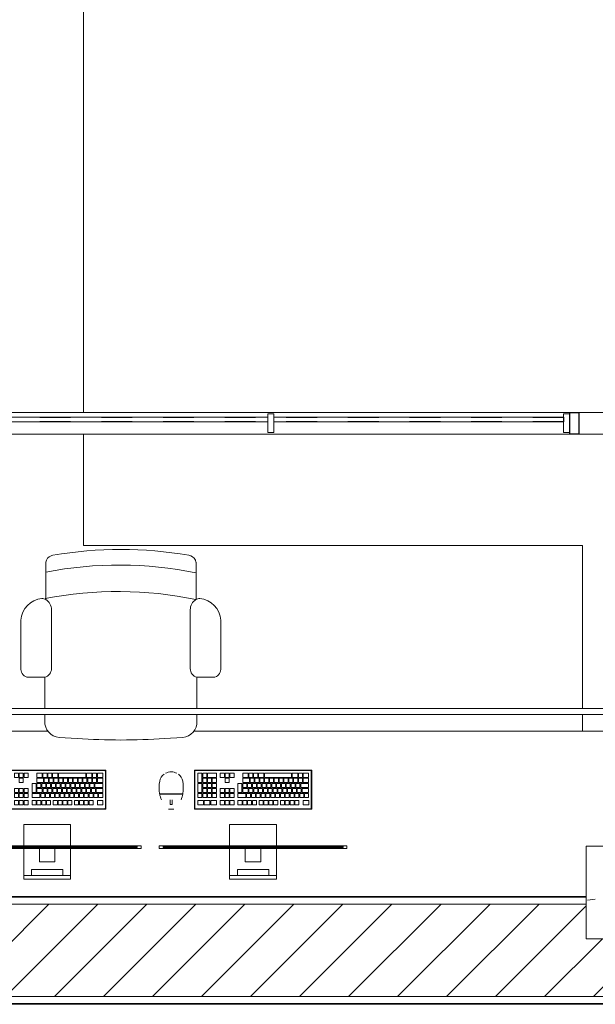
# Model space of a CAD drawing. Header units: metres. Extents: x 1.7 to 42.3, y -72.9 to -47.6.
# Tile 91 of 216: x 13.2 to 15.1, y -71.9 to -68.7. Entities that reach past the tile are written whole.
import ezdxf

# ---------------------------------------------------------------- set-up
doc = ezdxf.new("R2010")
doc.units = ezdxf.units.M
doc.linetypes.add('Traço', pattern=[0.006, 0.003, -0.003])
doc.linetypes.add('Traço_2_', pattern=[0.006, 0.003, -0.003])
for name, color, linetype, lineweight in [('A-FLOR', 7, 'Continuous', 18), ('A-GENM', 7, 'Continuous', 18), ('A-GLAZ', 7, 'Continuous', 18), ('A-WALL', 7, 'Continuous', 18), ('A-WALL-PATT', 7, 'Continuous', 18), ('I-FURN', 7, 'Continuous', 18), ('I-WALL', 7, 'Continuous', 18), ('S-COLS', 7, 'Continuous', 18)]:
    doc.layers.add(name, color=color, linetype=linetype, lineweight=lineweight)
doc.layers.add('A-GLAZ-HDLN', color=7, linetype='Traço', lineweight=25, true_color=0x00007f)
pattern_1 = [(50, (21.555, -62.9), (0.546555, -0.047815), [0.05715, -0.62865]), (355, (21.555, -62.9), (-0.105728, 0.573166), [0.04572, -0.50292]), (100.451, (21.601, -62.904), (0.440828, 0.52535), [0.04857, -0.53427]), (46.184, (21.555, -62.748), (0.813237, -0.12613), [0.08573, -0.94298]), (96.636, (21.623, -62.758), (0.71221, 0.742287), [0.07286, -0.80141]), (351.184, (21.555, -62.748), (0.712217, 0.742274), [0.06858, -0.75438]), (21, (21.631, -62.786), (0.454846, -0.306795), [0.05715, -0.62865]), (326, (21.631, -62.786), (0.185405, 0.55256), [0.04572, -0.50292]), (71.451, (21.669, -62.811), (0.64025, 0.245763), [0.04857, -0.53427]), (37.5, (21.555, -62.9), (0.009261, 0.2536672), [0.02515, -0.47168, 0.02515, -0.48539, -0.50482]), (37.5, (21.555, -62.9), (0.009261, 0.2536672), [-1.007, 0.02515, -0.47968]), (7.5, (21.555, -62.9), (0.200456, 0.300546), [0.02515, -0.26594, 0.02515, -0.46025, -0.1924]), (7.5, (21.555, -62.9), (0.200456, 0.300546), [-0.77648, 0.02515, -0.16726]), (327.5, (21.385, -62.9), (0.4067682, -0.0171882), [0.02515, -0.16535, 0.02515, -0.56921, -0.78867]), (327.5, (21.385, -62.9), (0.4067682, -0.0171882), [-0.78486, 0.02515, -0.76352]), (317.5, (21.309, -62.9), (0.444383, 0.076279), [0.02515, -0.2225, 0.02515, -0.36957, -0.56007]), (317.5, (21.309, -62.9), (0.444383, 0.076279), [-0.64237, 0.02515, -0.53492])]

# ---------------------------------------------------------------- blocks, each defined once
blk = doc.blocks.new('CADEIRA GIRATÓRIA OPERACIONAL COM BRAÇO - High Back Fully Upholstered-V5-2PAV - FRIGORÍFICA')
at = {"layer": 'I-FURN', "color": 253, "true_color": 0xaaaaaa}
for p, q in [((-0.1421, -0.0052), (-0.2007, -0.0078)), ((0.2007, -0.0078), (0.1421, -0.0052)), ((-0.2469, -0.0612), (-0.2469, -0.0823)), ((0.2469, -0.0823), (0.2469, -0.0612)), ((-0.2469, -0.1023), (-0.2469, -0.2036)), ((0.2469, -0.2036), (0.2469, -0.1023)), ((-0.2469, -0.2036), (-0.3007, -0.2036)), ((0.3007, -0.2036), (0.2469, -0.2036)), ((-0.3242, -0.2293), (-0.3242, -0.3887)), ((-0.2252, -0.2315), (-0.2252, -0.4225)), ((0.2252, -0.2315), (0.2252, -0.4225)), ((0.3242, -0.3887), (0.3242, -0.2293)), ((-0.2439, -0.4559), (-0.2439, -0.5772)), ((0.2439, -0.5772), (0.2439, -0.4559))]:
    blk.add_line(p, q, dxfattribs=at)
for centre, radius, start, end in [((0, -1.953), 1.953, 85.8275, 94.1725), ((-0.195, -0.0595), 0.052, 96.2753, 181.8688), ((0.195, -0.0595), 0.052, 358.1312, 83.7247), ((-0.2983, -0.2293), 0.0259, 95.2759, 180), ((-0.2539, -0.2315), 0.0287, 360, 75.9119), ((0.2539, -0.2315), 0.0287, 104.0881, 180), ((0.2983, -0.2293), 0.0259, 360, 84.7241), ((-0.2492, -0.3843), 0.0751, 183.3831, 264.7806), ((0.2492, -0.3843), 0.0751, 275.2194, 356.6169), ((-0.2643, -0.4225), 0.0391, 301.4893, 360), ((0.2643, -0.4225), 0.0391, 180, 238.5107), ((-0.2543, -0.4408), 0.0184, 264.7806, 304.7545), ((0.0083, 0.7541), 1.236, 258.2294, 281.0827), ((0.2543, -0.4408), 0.0184, 235.2455, 275.2194), ((0.2543, -0.4408), 0.0184, 235.2455, 275.2194), ((0.0063, 0.6682), 1.236, 258.3229, 281.0827), ((-0.2192, -0.5734), 0.0249, 188.7931, 252.7089), ((-0.1985, -0.5252), 0.0773, 248.6542, 253.5306), ((0, 0.6572), 1.2757, 260.0509, 279.9491), ((0.1985, -0.5252), 0.0773, 286.4694, 291.3458), ((0.2192, -0.5734), 0.0249, 287.2911, 351.2069)]:
    blk.add_arc(centre, radius, start, end, dxfattribs=at)
blk = doc.blocks.new('COMPUTADOR_ TECLADO_MONITOR_MOUSE - Keyboard-2902647-2PAV - FRIGORÍFICA')
at = {"layer": 'A-GENM', "color": 253, "true_color": 0xaaaaaa}
for p, q in [((0.0762, 0.2274), (-0.0762, 0.2274)), ((-0.0762, 0.2274), (-0.0762, 0.2147)), ((0.0762, 0.2147), (0.0762, 0.2274)), ((-0.0762, 0.2147), (0.0762, 0.2147)), ((-0.0762, 0.2084), (-0.0762, 0.2147)), ((-0.0762, 0.1278), (-0.0762, 0.2084)), ((0.0508, 0.2147), (-0.0508, 0.2147)), ((-0.0508, 0.2147), (-0.0508, 0.1957)), ((-0.0508, 0.1957), (0.0508, 0.1957)), ((0.0508, 0.1957), (0.0508, 0.2147)), ((0.0762, 0.2147), (0.0762, 0.2084)), ((0.0762, 0.2084), (0.0762, 0.1278)), ((0.0254, 0.1711), (-0.0254, 0.1711)), ((-0.0254, 0.1711), (-0.0254, 0.1278)), ((0.0254, 0.1278), (0.0254, 0.1711)), ((0.3048, 0.1278), (-0.3048, 0.1278)), ((-0.3048, 0.1278), (-0.3048, 0.1183)), ((-0.3048, 0.1183), (-0.2921, 0.1183)), ((-0.2921, 0.1183), (-0.2921, 0.1246)), ((-0.2921, 0.1246), (0.2921, 0.1246)), ((0.2921, 0.1246), (-0.2921, 0.1246)), ((-0.2921, 0.1246), (-0.2921, 0.1214)), ((-0.2921, 0.1214), (0.2921, 0.1214)), ((0.2921, 0.1183), (-0.2921, 0.1183)), ((-0.0762, 0.0496), (-0.0762, 0.1183)), ((-0.0254, 0.1278), (0.0254, 0.1278)), ((0.0762, 0.1183), (0.0762, 0.0496)), ((0.2921, 0.1246), (0.2921, 0.1183)), ((0.2921, 0.1214), (0.2921, 0.1246)), ((0.2921, 0.1183), (0.3048, 0.1183)), ((0.3048, 0.1183), (0.3048, 0.1278)), ((-0.0762, 0.0496), (0.0762, 0.0496)), ((-0.1905, 0), (0.1905, 0)), ((-0.1905, -0.127), (-0.1905, 0)), ((-0.1889, -0.0032), (-0.1889, -0.1238)), ((0.1873, -0.0016), (-0.1873, -0.0016)), ((-0.1632, -0.0146), (-0.1808, -0.0146)), ((-0.1808, -0.0146), (-0.1808, -0.0285)), ((-0.1808, -0.0285), (-0.1632, -0.0285)), ((-0.1632, -0.0285), (-0.1632, -0.0146)), ((-0.1358, -0.0146), (-0.149, -0.0146)), ((-0.149, -0.0146), (-0.149, -0.0285)), ((-0.149, -0.0285), (-0.1358, -0.0285)), ((-0.1358, -0.0285), (-0.1358, -0.0146)), ((-0.1201, -0.0146), (-0.1333, -0.0146)), ((-0.1333, -0.0146), (-0.1333, -0.0285)), ((-0.1333, -0.0285), (-0.1201, -0.0285)), ((-0.1201, -0.0285), (-0.1201, -0.0146)), ((-0.1044, -0.0146), (-0.1177, -0.0146)), ((-0.1177, -0.0146), (-0.1177, -0.0285)), ((-0.1177, -0.0285), (-0.1044, -0.0285)), ((-0.1044, -0.0285), (-0.1044, -0.0146)), ((-0.0887, -0.0146), (-0.102, -0.0146)), ((-0.102, -0.0146), (-0.102, -0.0285)), ((-0.102, -0.0285), (-0.0887, -0.0285)), ((-0.0887, -0.0285), (-0.0887, -0.0146)), ((-0.0668, -0.0146), (-0.0801, -0.0146)), ((-0.0801, -0.0146), (-0.0801, -0.0285)), ((-0.0801, -0.0285), (-0.0668, -0.0285)), ((-0.0668, -0.0285), (-0.0668, -0.0146)), ((-0.0512, -0.0146), (-0.0644, -0.0146)), ((-0.0644, -0.0146), (-0.0644, -0.0285)), ((-0.0644, -0.0285), (-0.0512, -0.0285)), ((-0.0512, -0.0285), (-0.0512, -0.0146)), ((-0.0355, -0.0146), (-0.0488, -0.0146)), ((-0.0488, -0.0146), (-0.0488, -0.0285)), ((-0.0488, -0.0285), (-0.0355, -0.0285)), ((-0.0355, -0.0285), (-0.0355, -0.0146)), ((-0.0198, -0.0146), (-0.0331, -0.0146)), ((-0.0331, -0.0146), (-0.0331, -0.0285)), ((-0.0331, -0.0285), (-0.0198, -0.0285)), ((-0.0198, -0.0285), (-0.0198, -0.0146)), ((0.0021, -0.0146), (-0.0112, -0.0146)), ((-0.0112, -0.0146), (-0.0112, -0.0285)), ((-0.0112, -0.0285), (0.0021, -0.0285)), ((0.0021, -0.0285), (0.0021, -0.0146)), ((0.0177, -0.0146), (0.0045, -0.0146)), ((0.0045, -0.0146), (0.0045, -0.0285)), ((0.0045, -0.0285), (0.0177, -0.0285)), ((0.0177, -0.0285), (0.0177, -0.0146)), ((0.0334, -0.0146), (0.0202, -0.0146)), ((0.0202, -0.0146), (0.0202, -0.0285)), ((0.0202, -0.0285), (0.0334, -0.0285)), ((0.0334, -0.0285), (0.0334, -0.0146)), ((0.0491, -0.0146), (0.0358, -0.0146)), ((0.0358, -0.0146), (0.0358, -0.0285)), ((0.0358, -0.0285), (0.0491, -0.0285)), ((0.0491, -0.0285), (0.0491, -0.0146)), ((0.075, -0.0146), (0.0617, -0.0146)), ((0.0617, -0.0146), (0.0617, -0.0285)), ((0.0617, -0.0285), (0.075, -0.0285)), ((0.075, -0.0285), (0.075, -0.0146)), ((0.0906, -0.0146), (0.0774, -0.0146)), ((0.0774, -0.0146), (0.0774, -0.0285)), ((0.0774, -0.0285), (0.0906, -0.0285)), ((0.0906, -0.0285), (0.0906, -0.0146)), ((0.1063, -0.0146), (0.093, -0.0146)), ((0.093, -0.0146), (0.093, -0.0285)), ((0.093, -0.0285), (0.1063, -0.0285)), ((0.1063, -0.0285), (0.1063, -0.0146)), ((0.1372, -0.0146), (0.1188, -0.0146)), ((0.1188, -0.0146), (0.1188, -0.0285)), ((0.1188, -0.0285), (0.1372, -0.0285)), ((0.1372, -0.0285), (0.1372, -0.0146)), ((0.1581, -0.0146), (0.1398, -0.0146)), ((0.1398, -0.0146), (0.1398, -0.0285)), ((0.1398, -0.0285), (0.1581, -0.0285)), ((0.1581, -0.0285), (0.1581, -0.0146)), ((0.1791, -0.0146), (0.1607, -0.0146)), ((0.1607, -0.0146), (0.1607, -0.0285)), ((0.1607, -0.0285), (0.1791, -0.0285)), ((0.1791, -0.0285), (0.1791, -0.0146)), ((0.1889, -0.1238), (0.1889, -0.0032)), ((0.1905, 0), (0.1905, -0.127)), ((0.2742, 0), (0.2569, 0)), ((0.2686, -0.0156), (0.2622, -0.0156)), ((0.2622, -0.0156), (0.2622, -0.0303)), ((0.2686, -0.0303), (0.2686, -0.0156)), ((-0.1671, -0.0376), (-0.1804, -0.0376)), ((-0.1804, -0.0376), (-0.1804, -0.0515)), ((-0.1804, -0.0515), (-0.1671, -0.0515)), ((-0.1591, -0.0539), (-0.1804, -0.0539)), ((-0.1804, -0.0539), (-0.1804, -0.0678)), ((-0.1671, -0.0515), (-0.1671, -0.0376)), ((-0.1514, -0.0376), (-0.1647, -0.0376)), ((-0.1647, -0.0376), (-0.1647, -0.0515)), ((-0.1647, -0.0515), (-0.1514, -0.0515)), ((-0.1591, -0.0678), (-0.1591, -0.0539)), ((-0.1434, -0.0539), (-0.1566, -0.0539)), ((-0.1566, -0.0539), (-0.1566, -0.0678)), ((-0.1514, -0.0515), (-0.1514, -0.0376)), ((-0.1358, -0.0376), (-0.149, -0.0376)), ((-0.149, -0.0376), (-0.149, -0.0515)), ((-0.149, -0.0515), (-0.1358, -0.0515)), ((-0.1434, -0.0678), (-0.1434, -0.0539)), ((-0.1277, -0.0539), (-0.141, -0.0539)), ((-0.141, -0.0539), (-0.141, -0.0678)), ((-0.1358, -0.0515), (-0.1358, -0.0376)), ((-0.1201, -0.0376), (-0.1333, -0.0376)), ((-0.1333, -0.0376), (-0.1333, -0.0515)), ((-0.1333, -0.0515), (-0.1201, -0.0515)), ((-0.1277, -0.0678), (-0.1277, -0.0539)), ((-0.112, -0.0539), (-0.1253, -0.0539)), ((-0.1253, -0.0539), (-0.1253, -0.0678)), ((-0.1201, -0.0515), (-0.1201, -0.0376)), ((-0.1044, -0.0376), (-0.1177, -0.0376)), ((-0.1177, -0.0376), (-0.1177, -0.0515)), ((-0.1177, -0.0515), (-0.1044, -0.0515)), ((-0.112, -0.0678), (-0.112, -0.0539)), ((-0.0964, -0.0539), (-0.1096, -0.0539)), ((-0.1096, -0.0539), (-0.1096, -0.0678)), ((-0.1044, -0.0515), (-0.1044, -0.0376)), ((-0.0887, -0.0376), (-0.102, -0.0376)), ((-0.102, -0.0376), (-0.102, -0.0515)), ((-0.102, -0.0515), (-0.0887, -0.0515)), ((-0.0964, -0.0678), (-0.0964, -0.0539)), ((-0.0807, -0.0539), (-0.0939, -0.0539)), ((-0.0939, -0.0539), (-0.0939, -0.0678)), ((-0.0887, -0.0515), (-0.0887, -0.0376)), ((-0.0731, -0.0376), (-0.0863, -0.0376)), ((-0.0863, -0.0376), (-0.0863, -0.0515)), ((-0.0863, -0.0515), (-0.0731, -0.0515)), ((-0.0807, -0.0678), (-0.0807, -0.0539)), ((-0.065, -0.0539), (-0.0783, -0.0539)), ((-0.0783, -0.0539), (-0.0783, -0.0678)), ((-0.0731, -0.0515), (-0.0731, -0.0376)), ((-0.0574, -0.0376), (-0.0706, -0.0376)), ((-0.0706, -0.0376), (-0.0706, -0.0515)), ((-0.0706, -0.0515), (-0.0574, -0.0515)), ((-0.065, -0.0678), (-0.065, -0.0539)), ((-0.0493, -0.0539), (-0.0626, -0.0539)), ((-0.0626, -0.0539), (-0.0626, -0.0678)), ((-0.0574, -0.0515), (-0.0574, -0.0376)), ((-0.0417, -0.0376), (-0.055, -0.0376)), ((-0.055, -0.0376), (-0.055, -0.0515)), ((-0.055, -0.0515), (-0.0417, -0.0515)), ((-0.0493, -0.0678), (-0.0493, -0.0539)), ((-0.0336, -0.0539), (-0.0469, -0.0539)), ((-0.0469, -0.0539), (-0.0469, -0.0678)), ((-0.0417, -0.0515), (-0.0417, -0.0376)), ((-0.026, -0.0376), (-0.0393, -0.0376)), ((-0.0393, -0.0376), (-0.0393, -0.0515)), ((-0.0393, -0.0515), (-0.026, -0.0515)), ((-0.0336, -0.0678), (-0.0336, -0.0539)), ((-0.018, -0.0539), (-0.0312, -0.0539)), ((-0.0312, -0.0539), (-0.0312, -0.0678)), ((-0.026, -0.0515), (-0.026, -0.0376)), ((-0.0103, -0.0376), (-0.0236, -0.0376)), ((-0.0236, -0.0376), (-0.0236, -0.0515)), ((-0.0236, -0.0515), (-0.0103, -0.0515)), ((-0.018, -0.0678), (-0.018, -0.0539)), ((-0.0023, -0.0539), (-0.0156, -0.0539)), ((-0.0156, -0.0539), (-0.0156, -0.0678)), ((-0.0103, -0.0515), (-0.0103, -0.0376)), ((0.0053, -0.0376), (-0.0079, -0.0376)), ((-0.0079, -0.0376), (-0.0079, -0.0515)), ((-0.0079, -0.0515), (0.0053, -0.0515)), ((-0.0023, -0.0678), (-0.0023, -0.0539)), ((0.0134, -0.0539), (0.0001, -0.0539)), ((0.0001, -0.0539), (0.0001, -0.0678)), ((0.0053, -0.0515), (0.0053, -0.0376)), ((0.021, -0.0376), (0.0077, -0.0376)), ((0.0077, -0.0376), (0.0077, -0.0515)), ((0.0077, -0.0515), (0.021, -0.0515)), ((0.0134, -0.0678), (0.0134, -0.0539)), ((0.0334, -0.0539), (0.0158, -0.0539)), ((0.0158, -0.0539), (0.0158, -0.0678)), ((0.021, -0.0515), (0.021, -0.0376)), ((0.0491, -0.0376), (0.0234, -0.0376)), ((0.0234, -0.0376), (0.0234, -0.0515)), ((0.0234, -0.0515), (0.0491, -0.0515)), ((0.0334, -0.0678), (0.0334, -0.0539)), ((0.0491, -0.0539), (0.0359, -0.0539)), ((0.0359, -0.0539), (0.0359, -0.0841)), ((0.0491, -0.0515), (0.0491, -0.0376)), ((0.0491, -0.0841), (0.0491, -0.0539)), ((0.075, -0.0376), (0.0617, -0.0376)), ((0.0617, -0.0376), (0.0617, -0.0515)), ((0.0617, -0.0515), (0.075, -0.0515)), ((0.0617, -0.0539), (0.0617, -0.0678)), ((0.075, -0.0539), (0.0617, -0.0539)), ((0.075, -0.0515), (0.075, -0.0376)), ((0.075, -0.0678), (0.075, -0.0539)), ((0.0906, -0.0376), (0.0774, -0.0376)), ((0.0774, -0.0376), (0.0774, -0.0515)), ((0.0774, -0.0515), (0.0906, -0.0515)), ((0.0774, -0.0539), (0.0774, -0.0678)), ((0.0906, -0.0539), (0.0774, -0.0539)), ((0.0906, -0.0515), (0.0906, -0.0376)), ((0.0906, -0.0678), (0.0906, -0.0539)), ((0.1063, -0.0376), (0.093, -0.0376)), ((0.093, -0.0376), (0.093, -0.0515)), ((0.093, -0.0515), (0.1063, -0.0515)), ((0.093, -0.0539), (0.093, -0.0678)), ((0.1063, -0.0539), (0.093, -0.0539)), ((0.1063, -0.0515), (0.1063, -0.0376)), ((0.1063, -0.0678), (0.1063, -0.0539)), ((0.1321, -0.0376), (0.1188, -0.0376)), ((0.1188, -0.0376), (0.1188, -0.0515)), ((0.1188, -0.0515), (0.1321, -0.0515)), ((0.1321, -0.0539), (0.1188, -0.0539)), ((0.1188, -0.0539), (0.1188, -0.0678)), ((0.1321, -0.0515), (0.1321, -0.0376)), ((0.1321, -0.0678), (0.1321, -0.0539)), ((0.1477, -0.0376), (0.1345, -0.0376)), ((0.1345, -0.0376), (0.1345, -0.0515)), ((0.1345, -0.0515), (0.1477, -0.0515)), ((0.1477, -0.0539), (0.1345, -0.0539)), ((0.1345, -0.0539), (0.1345, -0.0678)), ((0.1477, -0.0515), (0.1477, -0.0376)), ((0.1477, -0.0678), (0.1477, -0.0539)), ((0.1634, -0.0376), (0.1501, -0.0376)), ((0.1501, -0.0376), (0.1501, -0.0515)), ((0.1501, -0.0515), (0.1634, -0.0515)), ((0.1634, -0.0539), (0.1501, -0.0539)), ((0.1501, -0.0539), (0.1501, -0.0678)), ((0.1634, -0.0515), (0.1634, -0.0376)), ((0.1634, -0.0678), (0.1634, -0.0539)), ((0.1791, -0.0376), (0.1658, -0.0376)), ((0.1658, -0.0376), (0.1658, -0.0515)), ((0.1658, -0.0515), (0.1791, -0.0515)), ((0.1791, -0.0539), (0.1658, -0.0539)), ((0.1658, -0.0539), (0.1658, -0.0841)), ((0.1791, -0.0515), (0.1791, -0.0376)), ((0.1791, -0.0841), (0.1791, -0.0539)), ((0.3031, -0.0502), (0.228, -0.0502)), ((0.303, -0.0493), (0.2281, -0.0493)), ((0.229, -0.0493), (0.229, -0.0502)), ((0.229, -0.0502), (0.229, -0.0493)), ((0.3022, -0.0502), (0.3022, -0.0493)), ((0.3022, -0.0493), (0.3022, -0.0502)), ((-0.1804, -0.0678), (-0.1591, -0.0678)), ((-0.1547, -0.0702), (-0.1804, -0.0702)), ((-0.1804, -0.0702), (-0.1804, -0.0841)), ((-0.1804, -0.0841), (-0.1547, -0.0841)), ((-0.163, -0.0865), (-0.1804, -0.0865)), ((-0.1804, -0.0865), (-0.1804, -0.1004)), ((-0.163, -0.1004), (-0.163, -0.0865)), ((-0.1473, -0.0865), (-0.1606, -0.0865)), ((-0.1606, -0.0865), (-0.1606, -0.1004)), ((-0.1566, -0.0678), (-0.1434, -0.0678)), ((-0.1547, -0.0841), (-0.1547, -0.0702)), ((-0.139, -0.0702), (-0.1523, -0.0702)), ((-0.1523, -0.0702), (-0.1523, -0.0841)), ((-0.1523, -0.0841), (-0.139, -0.0841)), ((-0.1473, -0.1004), (-0.1473, -0.0865)), ((-0.1317, -0.0865), (-0.1449, -0.0865)), ((-0.1449, -0.0865), (-0.1449, -0.1004)), ((-0.141, -0.0678), (-0.1277, -0.0678)), ((-0.139, -0.0841), (-0.139, -0.0702)), ((-0.1233, -0.0702), (-0.1366, -0.0702)), ((-0.1366, -0.0702), (-0.1366, -0.0841)), ((-0.1366, -0.0841), (-0.1233, -0.0841)), ((-0.1317, -0.1004), (-0.1317, -0.0865)), ((-0.116, -0.0865), (-0.1292, -0.0865)), ((-0.1292, -0.0865), (-0.1292, -0.1004)), ((-0.1253, -0.0678), (-0.112, -0.0678)), ((-0.1233, -0.0841), (-0.1233, -0.0702)), ((-0.1076, -0.0702), (-0.1209, -0.0702)), ((-0.1209, -0.0702), (-0.1209, -0.0841)), ((-0.1209, -0.0841), (-0.1076, -0.0841)), ((-0.116, -0.1004), (-0.116, -0.0865)), ((-0.1003, -0.0865), (-0.1136, -0.0865)), ((-0.1136, -0.0865), (-0.1136, -0.1004)), ((-0.1096, -0.0678), (-0.0964, -0.0678)), ((-0.1076, -0.0841), (-0.1076, -0.0702)), ((-0.092, -0.0702), (-0.1052, -0.0702)), ((-0.1052, -0.0702), (-0.1052, -0.0841)), ((-0.1052, -0.0841), (-0.092, -0.0841)), ((-0.1003, -0.1004), (-0.1003, -0.0865)), ((-0.0846, -0.0865), (-0.0979, -0.0865)), ((-0.0979, -0.0865), (-0.0979, -0.1004)), ((-0.0939, -0.0678), (-0.0807, -0.0678)), ((-0.092, -0.0841), (-0.092, -0.0702)), ((-0.0763, -0.0702), (-0.0896, -0.0702)), ((-0.0896, -0.0702), (-0.0896, -0.0841)), ((-0.0896, -0.0841), (-0.0763, -0.0841)), ((-0.0846, -0.1004), (-0.0846, -0.0865)), ((-0.069, -0.0865), (-0.0822, -0.0865)), ((-0.0822, -0.0865), (-0.0822, -0.1004)), ((-0.0783, -0.0678), (-0.065, -0.0678)), ((-0.0763, -0.0841), (-0.0763, -0.0702)), ((-0.0606, -0.0702), (-0.0739, -0.0702)), ((-0.0739, -0.0702), (-0.0739, -0.0841)), ((-0.0739, -0.0841), (-0.0606, -0.0841)), ((-0.069, -0.1004), (-0.069, -0.0865)), ((-0.0533, -0.0865), (-0.0665, -0.0865)), ((-0.0665, -0.0865), (-0.0665, -0.1004)), ((-0.0626, -0.0678), (-0.0493, -0.0678)), ((-0.0606, -0.0841), (-0.0606, -0.0702)), ((-0.0449, -0.0702), (-0.0582, -0.0702)), ((-0.0582, -0.0702), (-0.0582, -0.0841)), ((-0.0582, -0.0841), (-0.0449, -0.0841)), ((-0.0533, -0.1004), (-0.0533, -0.0865)), ((-0.0376, -0.0865), (-0.0509, -0.0865)), ((-0.0509, -0.0865), (-0.0509, -0.1004)), ((-0.0469, -0.0678), (-0.0336, -0.0678)), ((-0.0449, -0.0841), (-0.0449, -0.0702)), ((-0.0293, -0.0702), (-0.0425, -0.0702)), ((-0.0425, -0.0702), (-0.0425, -0.0841)), ((-0.0425, -0.0841), (-0.0293, -0.0841)), ((-0.0376, -0.1004), (-0.0376, -0.0865)), ((-0.0219, -0.0865), (-0.0352, -0.0865)), ((-0.0352, -0.0865), (-0.0352, -0.1004)), ((-0.0312, -0.0678), (-0.018, -0.0678)), ((-0.0293, -0.0841), (-0.0293, -0.0702)), ((-0.0136, -0.0702), (-0.0268, -0.0702)), ((-0.0268, -0.0702), (-0.0268, -0.0841)), ((-0.0268, -0.0841), (-0.0136, -0.0841)), ((-0.0219, -0.1004), (-0.0219, -0.0865)), ((-0.0062, -0.0865), (-0.0195, -0.0865)), ((-0.0195, -0.0865), (-0.0195, -0.1004)), ((-0.0156, -0.0678), (-0.0023, -0.0678)), ((-0.0136, -0.0841), (-0.0136, -0.0702)), ((0.0021, -0.0702), (-0.0112, -0.0702)), ((-0.0112, -0.0702), (-0.0112, -0.0841)), ((-0.0112, -0.0841), (0.0021, -0.0841)), ((-0.0062, -0.1004), (-0.0062, -0.0865)), ((0.0094, -0.0865), (-0.0038, -0.0865)), ((-0.0038, -0.0865), (-0.0038, -0.1004)), ((0.0001, -0.0678), (0.0134, -0.0678)), ((0.0021, -0.0841), (0.0021, -0.0702)), ((0.0178, -0.0702), (0.0045, -0.0702)), ((0.0045, -0.0702), (0.0045, -0.0841)), ((0.0045, -0.0841), (0.0178, -0.0841)), ((0.0094, -0.1004), (0.0094, -0.0865)), ((0.0334, -0.0865), (0.0118, -0.0865)), ((0.0118, -0.0865), (0.0118, -0.1004)), ((0.0158, -0.0678), (0.0334, -0.0678)), ((0.0178, -0.0841), (0.0178, -0.0702)), ((0.0334, -0.0702), (0.0202, -0.0702)), ((0.0202, -0.0702), (0.0202, -0.0841)), ((0.0202, -0.0841), (0.0334, -0.0841)), ((0.0334, -0.0841), (0.0334, -0.0702)), ((0.0334, -0.1004), (0.0334, -0.0865)), ((0.0359, -0.0841), (0.0491, -0.0841)), ((0.0617, -0.0678), (0.075, -0.0678)), ((0.0774, -0.0678), (0.0906, -0.0678)), ((0.0906, -0.0865), (0.0774, -0.0865)), ((0.0774, -0.0865), (0.0774, -0.1004)), ((0.0906, -0.1004), (0.0906, -0.0865)), ((0.093, -0.0678), (0.1063, -0.0678)), ((0.1188, -0.0678), (0.1321, -0.0678)), ((0.1321, -0.0702), (0.1188, -0.0702)), ((0.1188, -0.0702), (0.1188, -0.0841)), ((0.1188, -0.0841), (0.1321, -0.0841)), ((0.1321, -0.0865), (0.1188, -0.0865)), ((0.1188, -0.0865), (0.1188, -0.1004)), ((0.1321, -0.0841), (0.1321, -0.0702)), ((0.1321, -0.1004), (0.1321, -0.0865)), ((0.1345, -0.0678), (0.1477, -0.0678)), ((0.1477, -0.0702), (0.1345, -0.0702)), ((0.1345, -0.0702), (0.1345, -0.0841)), ((0.1345, -0.0841), (0.1477, -0.0841)), ((0.1477, -0.0865), (0.1345, -0.0865)), ((0.1345, -0.0865), (0.1345, -0.1004)), ((0.1477, -0.0841), (0.1477, -0.0702)), ((0.1477, -0.1004), (0.1477, -0.0865)), ((0.1501, -0.0678), (0.1634, -0.0678)), ((0.1634, -0.0702), (0.1501, -0.0702)), ((0.1501, -0.0702), (0.1501, -0.0841)), ((0.1501, -0.0841), (0.1634, -0.0841)), ((0.1634, -0.0865), (0.1501, -0.0865)), ((0.1501, -0.0865), (0.1501, -0.1004)), ((0.1634, -0.0841), (0.1634, -0.0702)), ((0.1634, -0.1004), (0.1634, -0.0865)), ((0.1658, -0.0841), (0.1791, -0.0841)), ((0.1791, -0.0865), (0.1658, -0.0865)), ((0.1658, -0.0865), (0.1658, -0.1167)), ((0.1791, -0.1167), (0.1791, -0.0865)), ((0.1905, -0.127), (-0.1905, -0.127)), ((-0.1873, -0.1254), (0.1873, -0.1254)), ((-0.1804, -0.1004), (-0.163, -0.1004)), ((-0.163, -0.1028), (-0.1804, -0.1028)), ((-0.1804, -0.1028), (-0.1804, -0.1167)), ((-0.1804, -0.1167), (-0.163, -0.1167)), ((-0.163, -0.1167), (-0.163, -0.1028)), ((-0.1606, -0.1004), (-0.1473, -0.1004)), ((-0.1473, -0.1028), (-0.1606, -0.1028)), ((-0.1606, -0.1028), (-0.1606, -0.1167)), ((-0.1606, -0.1167), (-0.1473, -0.1167)), ((-0.1473, -0.1167), (-0.1473, -0.1028)), ((-0.1449, -0.1004), (-0.1317, -0.1004)), ((-0.1275, -0.1028), (-0.1449, -0.1028)), ((-0.1449, -0.1028), (-0.1449, -0.1167)), ((-0.1449, -0.1167), (-0.1275, -0.1167)), ((-0.1292, -0.1004), (-0.116, -0.1004)), ((-0.1275, -0.1167), (-0.1275, -0.1028)), ((-0.0372, -0.1028), (-0.1251, -0.1028)), ((-0.1251, -0.1028), (-0.1251, -0.1167)), ((-0.1251, -0.1167), (-0.0372, -0.1167)), ((-0.1136, -0.1004), (-0.1003, -0.1004)), ((-0.0979, -0.1004), (-0.0846, -0.1004)), ((-0.0822, -0.1004), (-0.069, -0.1004)), ((-0.0665, -0.1004), (-0.0533, -0.1004)), ((-0.0509, -0.1004), (-0.0376, -0.1004)), ((-0.0372, -0.1167), (-0.0372, -0.1028)), ((-0.0352, -0.1004), (-0.0219, -0.1004)), ((-0.0176, -0.1028), (-0.0348, -0.1028)), ((-0.0348, -0.1028), (-0.0348, -0.1167)), ((-0.0348, -0.1167), (-0.0176, -0.1167)), ((-0.0195, -0.1004), (-0.0062, -0.1004)), ((-0.0176, -0.1167), (-0.0176, -0.1028)), ((-0.0019, -0.1028), (-0.0152, -0.1028)), ((-0.0152, -0.1028), (-0.0152, -0.1167)), ((-0.0152, -0.1167), (-0.0019, -0.1167)), ((-0.0038, -0.1004), (0.0094, -0.1004)), ((-0.0019, -0.1167), (-0.0019, -0.1028)), ((0.0138, -0.1028), (0.0005, -0.1028)), ((0.0005, -0.1028), (0.0005, -0.1167)), ((0.0005, -0.1167), (0.0138, -0.1167)), ((0.0118, -0.1004), (0.0334, -0.1004)), ((0.0138, -0.1167), (0.0138, -0.1028)), ((0.0334, -0.1028), (0.0162, -0.1028)), ((0.0162, -0.1028), (0.0162, -0.1167)), ((0.0162, -0.1167), (0.0334, -0.1167)), ((0.0334, -0.1167), (0.0334, -0.1028)), ((0.0617, -0.1028), (0.0617, -0.1167)), ((0.075, -0.1028), (0.0617, -0.1028)), ((0.0617, -0.1167), (0.075, -0.1167)), ((0.075, -0.1167), (0.075, -0.1028)), ((0.0774, -0.1004), (0.0906, -0.1004)), ((0.0774, -0.1028), (0.0774, -0.1167)), ((0.0906, -0.1028), (0.0774, -0.1028)), ((0.0774, -0.1167), (0.0906, -0.1167)), ((0.0906, -0.1167), (0.0906, -0.1028)), ((0.093, -0.1028), (0.093, -0.1167)), ((0.1063, -0.1028), (0.093, -0.1028)), ((0.093, -0.1167), (0.1063, -0.1167)), ((0.1063, -0.1167), (0.1063, -0.1028)), ((0.1188, -0.1004), (0.1321, -0.1004)), ((0.1477, -0.1028), (0.1188, -0.1028)), ((0.1188, -0.1028), (0.1188, -0.1167)), ((0.1188, -0.1167), (0.1477, -0.1167)), ((0.1345, -0.1004), (0.1477, -0.1004)), ((0.1477, -0.1167), (0.1477, -0.1028)), ((0.1501, -0.1004), (0.1634, -0.1004)), ((0.1634, -0.1028), (0.1501, -0.1028)), ((0.1501, -0.1028), (0.1501, -0.1167)), ((0.1501, -0.1167), (0.1634, -0.1167)), ((0.1634, -0.1167), (0.1634, -0.1028)), ((0.1658, -0.1167), (0.1791, -0.1167))]:
    blk.add_line(p, q, dxfattribs=at)
for centre, radius, start, end in [((-0.1873, -0.0032), 0.00159, 90, 180), ((0.1873, -0.0032), 0.00159, 0, 90), ((0.3085, -0.0631), 0.0815, 156.5946, 170.2657), ((0.2227, -0.0631), 0.0815, 9.7343, 23.4054), ((0.3509, -0.0704), 0.1246, 170.6435, 189.7343), ((0.1802, -0.0704), 0.1246, 350.2657, 9.3565), ((0.2619, -0.0857), 0.0343, 189.7343, 235.0949), ((0.2692, -0.0857), 0.0343, 304.9051, 350.2657), ((-0.1873, -0.1238), 0.00159, 180, 270), ((0.1873, -0.1238), 0.00159, 270, 0), ((0.2697, -0.0694), 0.0523, 244.5006, 265.4994), ((0.2615, -0.0694), 0.0523, 274.5006, 295.4994)]:
    blk.add_arc(centre, radius, start, end, dxfattribs=at)
blk = doc.blocks.new('JANELA1 - Paineis _2x1_ 2 x 1_00-7022496-2PAV - FRIGORÍFICA')
at = {"layer": 'A-GLAZ', "color": 253, "true_color": 0xaaaaaa}
for p, q in [((-0.97, 0.035), (-1, 0.035)), ((-1, 0.035), (-1, -0.035)), ((-0.97, 0.03), (-0.97, 0.035)), ((-0.97, 0.035), (0.97, 0.035)), ((1, 0.035), (0.97, 0.035)), ((0.97, 0.035), (0.97, 0.03)), ((1, -0.035), (1, 0.035)), ((-0.95, 0.03), (-0.97, 0.03)), ((-0.97, 0.03), (-0.97, -0.03)), ((-0.95, -0.03), (-0.95, 0.03)), ((0.01, 0.03), (-0.01, 0.03)), ((-0.01, 0.03), (-0.01, -0.03)), ((0.01, -0.03), (0.01, 0.03)), ((0.97, 0.03), (0.95, 0.03)), ((0.95, 0.03), (0.95, -0.03)), ((0.97, -0.03), (0.97, 0.03)), ((-0.97, -0.03), (-0.95, -0.03)), ((-0.97, -0.035), (-0.97, -0.03)), ((-0.01, -0.005), (-0.95, -0.005)), ((-0.95, -0.02), (-0.01, -0.02)), ((-0.01, -0.03), (0.01, -0.03)), ((0.95, -0.005), (0.01, -0.005)), ((0.01, -0.02), (0.95, -0.02)), ((0.95, -0.03), (0.97, -0.03)), ((0.97, -0.03), (0.97, -0.035)), ((-1, -0.035), (-0.97, -0.035)), ((0.97, -0.035), (-0.97, -0.035)), ((0.97, -0.035), (1, -0.035))]:
    blk.add_line(p, q, dxfattribs=at)
at = {"layer": 'A-GLAZ-HDLN', "color": 9, "linetype": 'Traço_2_', "true_color": 0xaaaad4}
for p, q in [((-1, -0.035), (-1, 0.035)), ((-1, 0.035), (-0.97, 0.035)), ((-0.97, 0.035), (-0.97, -0.035)), ((0.97, -0.035), (0.97, 0.035)), ((0.97, 0.035), (1, 0.035)), ((1, 0.035), (1, -0.035)), ((-0.95, -0.02), (-0.95, -0.005)), ((-0.95, -0.005), (0.95, -0.005)), ((0.95, -0.02), (-0.95, -0.02)), ((0.95, -0.005), (0.95, -0.02)), ((-0.97, -0.035), (-1, -0.035)), ((1, -0.035), (0.97, -0.035))]:
    blk.add_line(p, q, dxfattribs=at)
blk = doc.blocks.new('Concreto-Retangular-Coluna - 20 X 30-8710665-2PAV - FRIGORÍFICA')
at = {"layer": 'S-COLS', "true_color": 0xaaaaaa}
h = blk.add_hatch(dxfattribs=at)
h.set_pattern_fill('FP_11', color=253, style=0, pattern_type=2)
h.set_pattern_definition([(50, (6.395, 8.679), (0.546555, -0.047815), [0.05715, -0.62865]), (355, (6.395, 8.679), (-0.105728, 0.573166), [0.04572, -0.50292]), (100.451, (6.441, 8.675), (0.440828, 0.52535), [0.04857, -0.53427]), (46.184, (6.395, 8.832), (0.813237, -0.12613), [0.08573, -0.94298]), (96.636, (6.463, 8.821), (0.71221, 0.74229), [0.07286, -0.80141]), (351.184, (6.395, 8.832), (0.712217, 0.742274), [0.06858, -0.75438]), (21, (6.472, 8.794), (0.454846, -0.306795), [0.05715, -0.62865]), (326, (6.472, 8.794), (0.185405, 0.55256), [0.04572, -0.50292]), (71.451, (6.51, 8.768), (0.64025, 0.245763), [0.04857, -0.53427]), (37.5, (6.395, 8.679), (0.009261, 0.2536672), [0.02515, -0.47168, 0.02515, -0.48539, -0.50483]), (37.5, (6.395, 8.679), (0.009261, 0.2536672), [-1.007, 0.02515, -0.47968]), (7.5, (6.395, 8.679), (0.200456, 0.300546), [0.02515, -0.26594, 0.02515, -0.46025, -0.19241]), (7.5, (6.395, 8.679), (0.200456, 0.300546), [-0.77648, 0.02515, -0.16726]), (327.5, (6.226, 8.679), (0.406768, -0.0171882), [0.02515, -0.16535, 0.02515, -0.56921, -0.78867]), (327.5, (6.226, 8.679), (0.406768, -0.0171882), [-0.78486, 0.02515, -0.76352]), (317.5, (6.149, 8.679), (0.444383, 0.07628), [0.02515, -0.2225, 0.02515, -0.36957, -0.56007]), (317.5, (6.149, 8.679), (0.444383, 0.07628), [-0.64237, 0.02515, -0.53492])])
h.paths.add_polyline_path([(0.1, -0.15), (0.1, 0.15), (-0.1, 0.15), (-0.1, -0.15)])
at = {"layer": 'S-COLS', "color": 253, "true_color": 0xaaaaaa}
for p, q in [((0.1, 0.15), (-0.1, 0.15)), ((-0.1, 0.15), (-0.1, -0.15)), ((0.1, -0.15), (0.1, 0.15)), ((-0.1, -0.15), (0.1, -0.15))]:
    blk.add_line(p, q, dxfattribs=at)
blk = doc.blocks.new('Led_Stripe_11805 - Led_Stripe_11805-8119667-2PAV - FRIGORÍFICA')
at = {"layer": 'A-GENM', "color": 253, "true_color": 0xaaaaaa}
for p, q in [((-2, 0.01), (2, 0.01)), ((2, -0.01), (-2, -0.01))]:
    blk.add_line(p, q, dxfattribs=at)
blk = doc.blocks.new('4 GRE - ESCOLA DE CINEMA E AUDIOVISUAL CINE REX R07_rvt-1-2PAV - FRIGORÍFICA')
at = {"layer": 'A-WALL-PATT', "true_color": 0xd4d4d4}
h = blk.add_hatch(dxfattribs=at)
h.set_pattern_fill('FP_1', color=254, style=0, pattern_type=2)
h.set_pattern_definition(pattern_1)
h.paths.add_polyline_path([(11.4698, -71.9394), (11.4723, -71.9394), (11.4723, -71.5944), (15.0596, -71.5944), (15.0596, -71.5919), (11.4698, -71.5919), (11.4698, -71.6558)])
h.paths.add_polyline_path([(16.869, -71.5944), (17.0901, -71.5944), (17.0901, -71.5919), (15.2596, -71.5928), (15.2596, -71.5944), (16.5429, -71.5944)])
h = blk.add_hatch(dxfattribs=at)
h.set_pattern_fill('FP_2', color=254, style=0, pattern_type=2)
h.set_pattern_definition([(45, (21.555, -62.9), (-0.0795495, 0.0795495), [])])
h.paths.add_polyline_path([(17.0901, -71.9169), (17.0901, -71.8793), (17.0502, -71.8793), (17.0502, -71.7293), (17.0901, -71.7293), (17.0901, -71.6169), (15.2596, -71.6169), (15.2596, -71.7293), (15.0596, -71.7293), (15.0596, -71.6169), (11.4948, -71.6169), (11.4948, -71.9169), (16.869, -71.9169)])
h = blk.add_hatch(dxfattribs=at)
h.set_pattern_fill('FP_1', color=254, style=0, pattern_type=2)
h.set_pattern_definition(pattern_1)
h.paths.add_polyline_path([(17.0901, -71.9419), (17.0901, -71.9394), (11.4698, -71.9394), (11.4698, -71.9419), (16.869, -71.9419)])
at = {"layer": 'A-FLOR', "color": 253, "true_color": 0xaaaaaa}
for p, q in [((13.4273, -68.4419), (13.4273, -70.0214)), ((13.4273, -70.0214), (13.4273, -68.4419)), ((13.4273, -70.0914), (13.4273, -70.453)), ((13.4273, -70.453), (13.4273, -70.0914)), ((13.4273, -70.453), (15.0473, -70.453)), ((15.0473, -70.453), (13.4273, -70.453)), ((15.0473, -70.453), (15.0473, -70.9819)), ((15.0473, -70.9819), (15.0473, -70.453)), ((15.0473, -71.0019), (15.0473, -71.0552)), ((15.0473, -71.0552), (15.0473, -71.0019)), ((13.3123, -71.0552), (11.7198, -71.0552)), ((16.9877, -71.0552), (13.7857, -71.0552))]:
    blk.add_line(p, q, dxfattribs=at)
at = {"layer": 'A-WALL', "color": 253, "true_color": 0xaaaaaa}
for p, q in [((15.0596, -71.5919), (11.4698, -71.5919)), ((11.4723, -71.5944), (15.0596, -71.5944)), ((11.4948, -71.6169), (15.0596, -71.6169)), ((11.4948, -71.9169), (17.0901, -71.9169)), ((11.4698, -71.9419), (17.0901, -71.9419)), ((11.4723, -71.9394), (17.0901, -71.9394))]:
    blk.add_line(p, q, dxfattribs=at)
at = {"layer": 'I-WALL', "color": 253, "true_color": 0xaaaaaa}
for p, q in [((15.311, -70.0214), (15.036, -70.0214)), ((15.036, -70.0914), (15.311, -70.0914))]:
    blk.add_line(p, q, dxfattribs=at)
at = {"layer": 'A-GENM', "color": 253, "lineweight": 18, "true_color": 0xaaaaaa, "extrusion": (0, 0, -1), "rotation": 180}
blk.add_blockref('Led_Stripe_11805 - Led_Stripe_11805-8119667-2PAV - FRIGORÍFICA', (-14.576, -70.9919), dxfattribs=at)
at = {"layer": 'A-GENM', "color": 253, "lineweight": 18, "true_color": 0xaaaaaa, "rotation": 180}
for p in [(13.3098, -71.309), (13.978, -71.309)]:
    blk.add_blockref('COMPUTADOR_ TECLADO_MONITOR_MOUSE - Keyboard-2902647-2PAV - FRIGORÍFICA', p, dxfattribs=at)
at = {"layer": 'A-GLAZ', "color": 253, "lineweight": 18, "true_color": 0xaaaaaa, "rotation": 180}
blk.add_blockref('JANELA1 - Paineis _2x1_ 2 x 1_00-7022496-2PAV - FRIGORÍFICA', (14.036, -70.0564), dxfattribs=at)
at = {"layer": 'I-FURN', "color": 253, "lineweight": 18, "true_color": 0xaaaaaa, "rotation": 180}
blk.add_blockref('CADEIRA GIRATÓRIA OPERACIONAL COM BRAÇO - High Back Fully Upholstered-V5-2PAV - FRIGORÍFICA', (13.549, -71.0843), dxfattribs=at)
at = {"layer": 'S-COLS', "color": 253, "lineweight": 18, "true_color": 0xaaaaaa}
blk.add_blockref('Concreto-Retangular-Coluna - 20 X 30-8710665-2PAV - FRIGORÍFICA', (15.1596, -71.5793), dxfattribs=at)

msp = doc.modelspace()

# ---------------------------------------------------------------- block references
at = {"lineweight": 5}
msp.add_blockref('4 GRE - ESCOLA DE CINEMA E AUDIOVISUAL CINE REX R07_rvt-1-2PAV - FRIGORÍFICA', (0, 0), dxfattribs=at)

doc.saveas('drawing.dxf')
